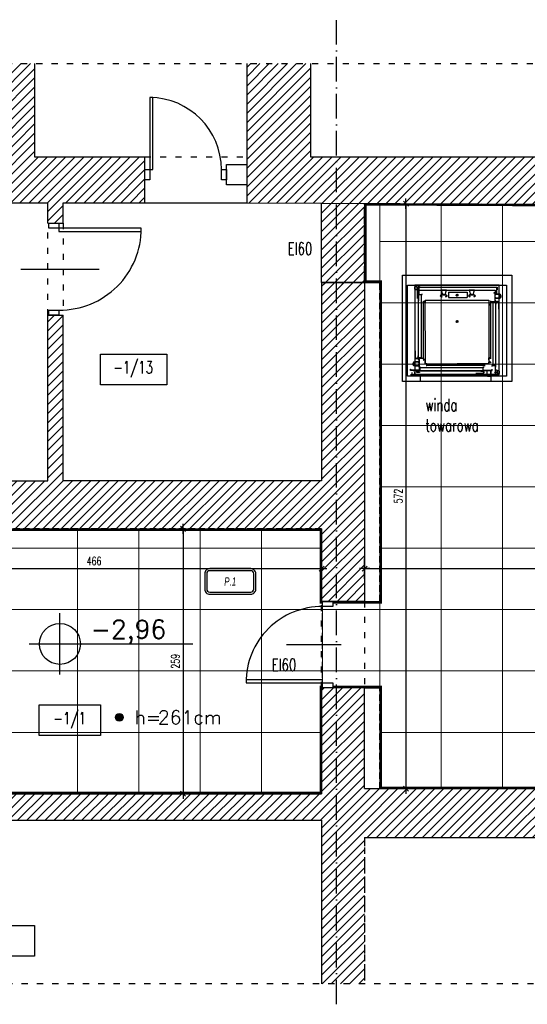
# Model space of a CAD drawing. Header units: millimetres. Extents: x 167273 to 188273, y -125105 to -88145.
# Tile 55 of 210: x 174380 to 174877, y -120587 to -119624. Entities that reach past the tile are written whole.
import ezdxf
from ezdxf.enums import TextEntityAlignment as Align

# ---------------------------------------------------------------- set-up
doc = ezdxf.new("R2010")
doc.units = ezdxf.units.MM
doc.header["$PDMODE"] = 35
doc.header["$PDSIZE"] = 5
for name, pattern in [('ACAD_ISO03W100', [30, 12, -18]), ('ACAD_ISO10W100', [18, 12, -3, 0, -3]), ('HIDDEN', [9.525, 6.35, -3.175])]:
    doc.linetypes.add(name, pattern=pattern)
for name, color, linetype in [('!_ppoz', 10, 'Continuous'), ('!listwy', 30, 'HIDDEN'), ('a-op_drzwi', 40, 'Continuous'), ('a-op_text', 9, 'Continuous'), ('a-osie', 1, 'ACAD_ISO10W100'), ('a-poziomy', 9, 'Continuous'), ('a-wymiary', 9, 'Continuous'), ('b-drzwi', 6, 'Continuous'), ('b-przerywana1', 9, 'ACAD_ISO03W100'), ('b-przerywana2', 2, 'ACAD_ISO03W100'), ('b-widokowa', 7, 'Continuous'), ('b-ściany', 2, 'Continuous'), ('c-wyposażenie', 5, 'Continuous'), ('h-hatch', 8, 'Continuous'), ('opis text', 9, 'Continuous')]:
    doc.layers.add(name, color=color, linetype=linetype)
doc.layers.add('!płytki jasne', color=7, linetype='Continuous', lineweight=5, true_color=0x878787)
doc.layers.add('x-pom', color=6, linetype='HIDDEN', plot=False)
doc.styles.add('PPAB_100', font='romans.shx', dxfattribs={"width": 0.7, "height": 12})
doc.styles.add('PPAB_50', font='romans.shx', dxfattribs={"width": 0.7, "height": 8})
doc.dimstyles.new('newPPAB_50', dxfattribs={"dimscale": 0, "dimtxt": 8, "dimasz": 1, "dimexe": 10, "dimexo": 10, "dimgap": 3.5, "dimtad": 1, "dimdec": 0, "dimzin": 0, "dimdsep": 46, "dimtxsty": 'PPAB_50', "dimblk": 'tick_50', "dimcen": 0.09, "dimdle": 5, "dimse1": 1, "dimse2": 1, "dimclrd": 9, "dimclre": 9, "dimclrt": 161, "dimadec": 0, "dimazin": 0, "dimtfac": 1, "dimtdec": 0, "dimtix": 1, "dimtofl": 0, "dimtmove": 2, "dimatfit": 3, "dimldrblk": 'tick_50', "dimfxl": 0, "dimtolj": 1, "dimtzin": 0, "dimarcsym": 0})
pattern_1 = [(45, (-27340.6366, 31489.7547), (-4.49012806, 4.49012806), [])]

# ---------------------------------------------------------------- blocks, each defined once
blk = doc.blocks.new('wysokosc')
at = {"layer": 'a-poziomy'}
h = blk.add_hatch(color=256, dxfattribs=at)
edge = h.paths.add_edge_path()
edge.add_arc((0, 0), 2.5, 0, 360)
blk.add_circle((0, 0), 2.5, dxfattribs=at)
at = {"layer": 'a-poziomy', "style": 'PPAB_50'}
blk.add_text('h=', height=9, dxfattribs=at).set_placement((10, 0), align=Align.MIDDLE_LEFT)
blk.add_attdef('WYSOKOSC', text='', height=9, dxfattribs=at).set_placement((25, 0), align=Align.MIDDLE_LEFT)
blk = doc.blocks.new('kotapozioma')
for p, q in [((49330.12, 104.43), (49330.12, 134.43)), ((49315.12, 119.43), (49395.12, 119.43))]:
    blk.add_line(p, q)
blk.add_circle((49330.12, 119.43), 10)
at = {"layer": 'opis text', "style": 'PPAB_50'}
for tag, p in [('ZNAK', (49345.12, 119.43)), ('WARTOSC', (49355.12, 119.43))]:
    blk.add_attdef(tag, text='', height=9, dxfattribs=at).set_placement(p, align=Align.BOTTOM_LEFT)
blk = doc.blocks.new('tick_50')
at = {"color": 9, "ltscale": 20}
for p, q in [((0, 10), (0, -10)), ((-5, 0), (5, 0))]:
    blk.add_line(p, q, dxfattribs=at)
at = {"color": 0}
blk.add_line((2.5, 2.5), (-2.5, -2.5), dxfattribs=at)
blk = doc.blocks.new('*D1418')
at = {"layer": 'a-wymiary', "color": 9, "lineweight": -2}
blk.add_line((174540.18, -120122.89), (174540.18, -120379.89), dxfattribs=at)
at = {"layer": 'Defpoints', "color": 0}
for p in [(174533.05, -120121.89), (174533.05, -120380.89), (174540.18, -120380.89)]:
    blk.add_point(p, dxfattribs=at)
at = {"layer": 'a-wymiary', "color": 9, "lineweight": -2}
for p, rotation in [((174540.18, -120121.89), 90), ((174540.18, -120380.89), 270)]:
    blk.add_blockref('tick_50', p, dxfattribs=dict(at, rotation=rotation))
at = {"layer": 'a-wymiary', "color": 161, "insert": (174532.68, -120251.39), "char_height": 8, "attachment_point": 5, "rotation": 90, "style": 'PPAB_50'}
blk.add_mtext('\\A1;259', dxfattribs=at)
blk = doc.blocks.new('*D1421')
at = {"layer": 'a-wymiary', "color": 9, "lineweight": -2}
blk.add_line((174758.33, -119804.85), (174758.33, -120374.89), dxfattribs=at)
at = {"layer": 'Defpoints', "color": 0}
for p in [(174765.33, -119803.85), (174758.33, -120375.89), (174765.33, -120375.89)]:
    blk.add_point(p, dxfattribs=at)
at = {"layer": 'a-wymiary', "color": 9, "lineweight": -2}
for p, rotation in [((174758.33, -119803.85), 90), ((174758.33, -120375.89), 270)]:
    blk.add_blockref('tick_50', p, dxfattribs=dict(at, rotation=rotation))
at = {"layer": 'a-wymiary', "color": 161, "insert": (174750.83, -120089.87), "char_height": 8, "attachment_point": 5, "rotation": 90, "style": 'PPAB_50'}
blk.add_mtext('\\A1;572', dxfattribs=at)
blk = doc.blocks.new('winda_microlift')
at = {"layer": 'c-wyposażenie'}
for p, q in [((19298.14, -21828.05), (19295.87, -21828.05)), ((19295.87, -21828.05), (19295.87, -21830.36)), ((19295.87, -21830.36), (19300.11, -21831.64)), ((19298.14, -21828.13), (19295.96, -21828.13)), ((19295.96, -21828.13), (19295.96, -21830.29)), ((19295.96, -21830.29), (19300.02, -21831.52)), ((19378.92, -21826.65), (19296.25, -21826.65)), ((19296.25, -21826.65), (19296.25, -21836.5)), ((19298.14, -21828.05), (19298.14, -21828.13)), ((19298.18, -21828.51), (19298.18, -21831.07)), ((19300.79, -21828.51), (19298.18, -21828.51)), ((19298.44, -21831.07), (19298.44, -21828.76)), ((19298.44, -21828.76), (19300.79, -21828.76)), ((19376.67, -21828.81), (19298.48, -21828.81)), ((19298.48, -21828.81), (19298.48, -21839.67)), ((19300.11, -21829.5), (19300.02, -21829.5)), ((19300.02, -21829.5), (19300.02, -21831.52)), ((19300.11, -21831.64), (19300.11, -21829.5)), ((19300.19, -21835.74), (19300.19, -21826.76)), ((19300.19, -21826.76), (19301.48, -21826.76)), ((19300.36, -21826.94), (19301.48, -21826.94)), ((19300.36, -21835.57), (19300.36, -21826.94)), ((19300.79, -21828.76), (19300.79, -21828.51)), ((19301.48, -21826.76), (19301.48, -21826.94)), ((19374.4, -21828.51), (19376.97, -21828.51)), ((19374.4, -21828.76), (19374.4, -21828.51)), ((19376.71, -21828.76), (19374.4, -21828.76)), ((19376.67, -21834.97), (19376.67, -21828.81)), ((19376.71, -21831.07), (19376.71, -21828.76)), ((19376.97, -21828.51), (19376.97, -21831.07)), ((19378.88, -21835.41), (19378.88, -21827.22)), ((19378.92, -21913.63), (19378.92, -21826.65)), ((19296.25, -21836.5), (19296.25, -21905.45)), ((19298.18, -21831.07), (19298.44, -21831.07)), ((19299.94, -21834.2), (19299.59, -21834.2)), ((19299.59, -21834.2), (19299.59, -21894.56)), ((19299.76, -21897.79), (19299.76, -21834.38)), ((19299.94, -21835.87), (19299.94, -21834.2)), ((19302.67, -21835.87), (19299.94, -21835.87)), ((19300.19, -21841.72), (19300.19, -21831.37)), ((19300.19, -21831.37), (19374.96, -21831.37)), ((19300.19, -21835.74), (19303.61, -21835.74)), ((19300.36, -21835.57), (19303.44, -21835.57)), ((19302.67, -21897.62), (19302.67, -21835.87)), ((19303.61, -21834.89), (19303.44, -21834.89)), ((19303.44, -21835.57), (19303.44, -21834.89)), ((19303.61, -21835.74), (19303.61, -21834.89)), ((19322.83, -21835.8), (19321.21, -21836.92)), ((19321.21, -21836.92), (19322.83, -21838.03)), ((19321.47, -21836.92), (19322.83, -21835.97)), ((19322.92, -21837.9), (19321.47, -21836.92)), ((19322.06, -21831.33), (19323.35, -21835.76)), ((19327.2, -21831.33), (19322.06, -21831.33)), ((19324.63, -21835.8), (19322.83, -21835.8)), ((19322.83, -21835.97), (19326.43, -21835.97)), ((19322.83, -21838.03), (19322.92, -21837.9)), ((19323.35, -21835.76), (19325.91, -21835.76)), ((19323.35, -21835.76), (19325.91, -21835.76)), ((19324.5, -21835.97), (19324.5, -21835.42)), ((19324.63, -21835.8), (19326.43, -21835.8)), ((19324.67, -21835.42), (19324.67, -21835.93)), ((19324.67, -21835.97), (19324.67, -21835.85)), ((19325.91, -21835.76), (19327.2, -21831.33)), ((19326.34, -21837.9), (19327.8, -21836.92)), ((19326.43, -21838.03), (19326.34, -21837.9)), ((19326.43, -21835.8), (19328.05, -21836.92)), ((19327.8, -21836.92), (19326.43, -21835.97)), ((19328.05, -21836.92), (19326.43, -21838.03)), ((19329.33, -21833.54), (19347.44, -21833.54)), ((19329.33, -21833.54), (19329.33, -21838.69)), ((19329.33, -21838.69), (19347.44, -21838.69)), ((19336.63, -21835.37), (19338.52, -21837.26)), ((19336.63, -21837.26), (19338.52, -21835.37)), ((19347.44, -21833.54), (19347.44, -21838.69)), ((19350.35, -21835.8), (19348.73, -21836.92)), ((19348.73, -21836.92), (19350.35, -21838.03)), ((19348.98, -21836.92), (19350.35, -21835.97)), ((19350.44, -21837.9), (19348.98, -21836.92)), ((19354.71, -21831.33), (19349.58, -21831.33)), ((19349.58, -21831.33), (19350.86, -21835.76)), ((19352.15, -21835.8), (19350.35, -21835.8)), ((19350.35, -21835.97), (19353.94, -21835.97)), ((19350.35, -21838.03), (19350.44, -21837.9)), ((19350.86, -21835.76), (19353.43, -21835.76)), ((19352.02, -21835.97), (19352.02, -21835.42)), ((19352.15, -21835.8), (19353.94, -21835.8)), ((19352.28, -21835.42), (19352.28, -21835.93)), ((19352.28, -21835.97), (19352.28, -21835.85)), ((19353.43, -21835.76), (19354.71, -21831.33)), ((19353.86, -21837.9), (19355.31, -21836.92)), ((19353.94, -21838.03), (19353.86, -21837.9)), ((19353.94, -21835.8), (19355.57, -21836.92)), ((19355.31, -21836.92), (19353.94, -21835.97)), ((19355.57, -21836.92), (19353.94, -21838.03)), ((19373.66, -21834.13), (19373.66, -21834.3)), ((19374.94, -21834.13), (19373.66, -21834.13)), ((19374.77, -21834.3), (19373.66, -21834.3)), ((19374.77, -21842.94), (19374.77, -21834.3)), ((19374.94, -21843.11), (19374.94, -21834.13)), ((19374.96, -21831.37), (19374.96, -21835.83)), ((19375.03, -21835.41), (19375.03, -21836.44)), ((19379.3, -21835.41), (19375.03, -21835.41)), ((19375.03, -21836.44), (19375.11, -21836.44)), ((19375.11, -21838.23), (19375.03, -21838.23)), ((19375.03, -21838.23), (19375.03, -21839.26)), ((19375.03, -21839.26), (19379.3, -21839.26)), ((19375.11, -21835.49), (19379.22, -21835.49)), ((19375.11, -21836.44), (19375.11, -21835.49)), ((19375.11, -21839.17), (19375.11, -21838.23)), ((19379.22, -21839.17), (19375.11, -21839.17)), ((19376.97, -21831.07), (19376.71, -21831.07)), ((19378.88, -21904.36), (19378.88, -21835.41)), ((19379.22, -21835.49), (19379.22, -21839.17)), ((19379.3, -21839.26), (19379.3, -21835.41)), ((19380.24, -21835.67), (19379.3, -21835.67)), ((19379.3, -21839), (19380.24, -21839)), ((19380.24, -21839), (19380.24, -21835.67)), ((19380.59, -21836.05), (19380.24, -21836.05)), ((19380.24, -21838.62), (19380.59, -21838.62)), ((19380.59, -21838.62), (19380.59, -21836.05)), ((19380.71, -21836.52), (19380.59, -21836.52)), ((19380.59, -21838.15), (19380.71, -21838.15)), ((19380.71, -21838.15), (19380.71, -21836.52)), ((19304.81, -21842.26), (19304.94, -21842.26)), ((19304.81, -21843.12), (19304.81, -21842.26)), ((19306.53, -21843.12), (19304.81, -21843.12)), ((19304.81, -21843.2), (19306.53, -21843.2)), ((19304.86, -21899.04), (19304.81, -21843.2)), ((19304.94, -21842.26), (19304.94, -21842.99)), ((19304.94, -21842.99), (19306.4, -21842.99)), ((19306.4, -21841.28), (19368.76, -21841.28)), ((19306.4, -21842.99), (19306.4, -21841.28)), ((19306.53, -21841.41), (19306.53, -21843.12)), ((19368.63, -21841.41), (19306.53, -21841.41)), ((19306.58, -21899.04), (19306.53, -21843.2)), ((19368.63, -21845.77), (19368.58, -21901.61)), ((19368.63, -21841.41), (19368.63, -21845.68)), ((19368.63, -21845.68), (19370.34, -21845.68)), ((19368.72, -21845.77), (19368.63, -21845.77)), ((19370.34, -21845.77), (19368.68, -21845.77)), ((19368.76, -21841.28), (19368.76, -21845.55)), ((19370.21, -21845.55), (19368.76, -21845.55)), ((19370.21, -21844.83), (19370.21, -21845.55)), ((19370.34, -21844.83), (19370.21, -21844.83)), ((19370.27, -21841.81), (19370.32, -21897.66)), ((19370.34, -21845.68), (19370.34, -21844.83)), ((19370.34, -21845.55), (19370.34, -21844.83)), ((19371.52, -21842.25), (19371.69, -21842.25)), ((19371.52, -21843.11), (19371.52, -21842.25)), ((19374.94, -21843.11), (19371.52, -21843.11)), ((19371.69, -21842.94), (19371.69, -21842.25)), ((19374.77, -21842.94), (19371.69, -21842.94)), ((19372.46, -21843.24), (19372.46, -21904.99)), ((19372.46, -21843.24), (19375.2, -21843.24)), ((19375.2, -21841.57), (19375.54, -21841.57)), ((19375.2, -21843.24), (19375.2, -21841.57)), ((19375.37, -21843.24), (19375.37, -21841.74)), ((19375.37, -21843.07), (19375.37, -21906.48)), ((19375.54, -21846.38), (19375.54, -21841.57)), ((19375.54, -21906.65), (19375.54, -21846.3)), ((19375.7, -21845.22), (19375.7, -21843.51)), ((19375.87, -21845.22), (19375.87, -21843.51)), ((19376.77, -21842.44), (19377.2, -21842.44)), ((19376.77, -21842.62), (19377.2, -21842.62)), ((19378.1, -21843.51), (19378.1, -21850.14)), ((19378.27, -21843.51), (19378.27, -21850.14)), ((19336.63, -21863.1), (19338.52, -21861.21)), ((19336.63, -21861.21), (19338.52, -21863.1)), ((19296.87, -21897.35), (19296.87, -21890.72)), ((19297.04, -21897.35), (19297.04, -21890.72)), ((19298.36, -21898.24), (19297.93, -21898.24)), ((19299.26, -21895.63), (19299.26, -21897.35)), ((19299.43, -21895.63), (19299.43, -21897.35)), ((19299.59, -21894.48), (19299.59, -21899.29)), ((19299.76, -21897.62), (19299.76, -21899.12)), ((19299.94, -21897.62), (19299.94, -21899.29)), ((19302.67, -21897.62), (19299.94, -21897.62)), ((19300.19, -21897.75), (19300.19, -21906.73)), ((19300.19, -21897.75), (19303.61, -21897.75)), ((19300.36, -21897.92), (19303.44, -21897.92)), ((19300.36, -21897.92), (19300.36, -21906.56)), ((19303.44, -21897.92), (19303.44, -21898.61)), ((19303.61, -21897.75), (19303.61, -21898.61)), ((19370.32, -21897.66), (19368.6, -21897.66)), ((19368.6, -21899.45), (19368.6, -21897.74)), ((19368.6, -21897.74), (19370.32, -21897.74)), ((19370.2, -21897.87), (19368.73, -21897.87)), ((19368.73, -21897.87), (19368.73, -21899.58)), ((19370.2, -21898.6), (19370.2, -21897.87)), ((19370.32, -21897.74), (19370.32, -21898.6)), ((19294.42, -21902.71), (19294.42, -21904.34)), ((19294.55, -21902.71), (19294.42, -21902.71)), ((19294.42, -21904.34), (19294.55, -21904.34)), ((19294.55, -21902.24), (19294.55, -21904.81)), ((19294.89, -21902.24), (19294.55, -21902.24)), ((19294.55, -21904.81), (19294.89, -21904.81)), ((19294.89, -21901.86), (19294.89, -21905.19)), ((19295.83, -21901.86), (19294.89, -21901.86)), ((19294.89, -21905.19), (19295.83, -21905.19)), ((19295.83, -21901.6), (19295.83, -21905.45)), ((19300.11, -21901.6), (19295.83, -21901.6)), ((19295.83, -21905.45), (19300.11, -21905.45)), ((19295.92, -21901.69), (19300.02, -21901.69)), ((19295.92, -21905.36), (19295.92, -21901.69)), ((19300.02, -21905.36), (19295.92, -21905.36)), ((19296.25, -21905.45), (19296.25, -21913.63)), ((19298.36, -21898.41), (19297.93, -21898.41)), ((19299.94, -21899.29), (19299.59, -21899.29)), ((19300.02, -21901.69), (19300.02, -21902.63)), ((19300.02, -21902.63), (19300.11, -21902.63)), ((19300.02, -21904.42), (19300.02, -21905.36)), ((19300.11, -21904.42), (19300.02, -21904.42)), ((19300.11, -21902.63), (19300.11, -21901.6)), ((19300.11, -21905.45), (19300.11, -21904.42)), ((19301.02, -21906.47), (19300.16, -21906.47)), ((19300.16, -21906.47), (19300.16, -21906.64)), ((19300.85, -21906.64), (19300.16, -21906.64)), ((19300.19, -21906.73), (19301.48, -21906.73)), ((19300.36, -21906.56), (19301.48, -21906.56)), ((19300.85, -21909.72), (19300.85, -21906.64)), ((19301.02, -21909.89), (19301.02, -21906.47)), ((19301.15, -21907.41), (19301.15, -21910.14)), ((19362.9, -21907.41), (19301.15, -21907.41)), ((19301.48, -21906.73), (19301.48, -21906.56)), ((19303.61, -21898.61), (19303.44, -21898.61)), ((19304.86, -21899.04), (19306.58, -21899.04)), ((19306.58, -21899.13), (19304.86, -21899.13)), ((19304.86, -21899.13), (19304.86, -21899.98)), ((19304.86, -21899.26), (19304.86, -21899.98)), ((19304.86, -21899.98), (19304.99, -21899.98)), ((19304.99, -21899.98), (19304.99, -21899.26)), ((19304.99, -21899.26), (19306.45, -21899.26)), ((19306.45, -21903.53), (19306.45, -21899.26)), ((19308.15, -21903.53), (19306.45, -21903.53)), ((19306.58, -21903.41), (19306.58, -21899.13)), ((19306.58, -21903.41), (19308.28, -21903.41)), ((19307.43, -21905.12), (19307.43, -21904.99)), ((19307.43, -21904.99), (19308.15, -21904.99)), ((19308.28, -21905.12), (19307.43, -21905.12)), ((19308.15, -21904.99), (19308.15, -21903.53)), ((19308.28, -21903.41), (19308.28, -21905.12)), ((19308.37, -21903.41), (19308.37, -21905.12)), ((19308.37, -21903.41), (19337.58, -21903.41)), ((19364.32, -21905.22), (19308.37, -21905.12)), ((19364.22, -21903.41), (19337.58, -21903.41)), ((19362.9, -21907.41), (19362.9, -21910.14)), ((19363.02, -21906.47), (19363.88, -21906.47)), ((19363.02, -21909.89), (19363.02, -21906.47)), ((19363.2, -21906.64), (19363.88, -21906.64)), ((19363.2, -21909.72), (19363.2, -21906.64)), ((19363.88, -21906.47), (19363.88, -21906.64)), ((19364.22, -21905.07), (19364.22, -21903.41)), ((19364.22, -21905.12), (19364.22, -21905.07)), ((19368.58, -21903.41), (19364.3, -21903.41)), ((19364.3, -21903.41), (19364.3, -21905.12)), ((19364.3, -21905.12), (19365.16, -21905.12)), ((19368.71, -21903.53), (19364.43, -21903.53)), ((19364.43, -21904.99), (19364.43, -21903.53)), ((19365.16, -21904.99), (19364.43, -21904.99)), ((19364.43, -21905.12), (19365.16, -21905.12)), ((19365.16, -21905.12), (19365.16, -21904.99)), ((19370.29, -21901.61), (19368.58, -21901.61)), ((19368.58, -21903.41), (19368.58, -21901.7)), ((19368.58, -21901.7), (19370.29, -21901.7)), ((19370.16, -21901.82), (19368.71, -21901.82)), ((19368.71, -21901.82), (19368.71, -21903.53)), ((19370.16, -21902.55), (19370.16, -21901.82)), ((19370.29, -21902.55), (19370.16, -21902.55)), ((19370.32, -21898.6), (19370.2, -21898.6)), ((19370.29, -21901.7), (19370.29, -21902.55)), ((19374.94, -21905.11), (19371.52, -21905.11)), ((19371.52, -21905.11), (19371.52, -21905.97)), ((19371.52, -21905.97), (19371.69, -21905.97)), ((19374.77, -21905.29), (19371.69, -21905.29)), ((19371.69, -21905.29), (19371.69, -21905.97)), ((19372.46, -21904.99), (19375.2, -21904.99)), ((19374.77, -21905.29), (19374.77, -21913.92)), ((19374.94, -21905.11), (19374.94, -21914.09)), ((19375.2, -21904.99), (19375.2, -21906.65)), ((19375.2, -21906.65), (19375.54, -21906.65)), ((19378.88, -21914.21), (19378.88, -21904.36)), ((19291.92, -21913.83), (19301.77, -21913.83)), ((19292.04, -21909.89), (19292.04, -21908.6)), ((19292.04, -21908.6), (19292.21, -21908.6)), ((19301.02, -21909.89), (19292.04, -21909.89)), ((19292.21, -21909.72), (19292.21, -21908.6)), ((19300.85, -21909.72), (19292.21, -21909.72)), ((19293.32, -21911.94), (19293.32, -21914.21)), ((19293.32, -21911.94), (19293.41, -21911.94)), ((19293.32, -21914.21), (19295.63, -21914.21)), ((19293.41, -21911.94), (19293.41, -21914.12)), ((19293.41, -21914.12), (19295.57, -21914.12)), ((19296.91, -21909.97), (19294.77, -21909.97)), ((19294.77, -21909.97), (19294.77, -21910.06)), ((19294.77, -21910.06), (19296.8, -21910.06)), ((19295.57, -21914.12), (19296.8, -21910.06)), ((19295.63, -21914.21), (19296.91, -21909.97)), ((19296.25, -21913.63), (19378.92, -21913.63)), ((19298.18, -21909.21), (19298.44, -21909.21)), ((19298.18, -21911.88), (19298.18, -21909.21)), ((19300.79, -21911.88), (19298.18, -21911.88)), ((19298.44, -21909.21), (19298.44, -21911.52)), ((19298.44, -21911.52), (19300.79, -21911.52)), ((19301.15, -21910.14), (19299.48, -21910.14)), ((19299.48, -21910.14), (19299.48, -21910.49)), ((19299.48, -21910.49), (19359.83, -21910.49)), ((19363.06, -21910.32), (19299.65, -21910.32)), ((19300.79, -21911.52), (19300.79, -21911.88)), ((19301.77, -21913.83), (19370.72, -21913.83)), ((19362.62, -21913.04), (19355.99, -21913.04)), ((19362.62, -21913.21), (19355.99, -21913.21)), ((19359.75, -21910.49), (19364.56, -21910.49)), ((19360.91, -21910.65), (19362.62, -21910.65)), ((19360.91, -21910.82), (19362.62, -21910.82)), ((19362.9, -21910.14), (19364.56, -21910.14)), ((19362.9, -21910.32), (19364.39, -21910.32)), ((19363.02, -21909.89), (19372.01, -21909.89)), ((19363.2, -21909.72), (19371.83, -21909.72)), ((19363.52, -21911.72), (19363.52, -21912.15)), ((19363.69, -21911.72), (19363.69, -21912.15)), ((19364.56, -21910.14), (19364.56, -21910.49)), ((19366.87, -21909.97), (19366.87, -21914.25)), ((19367.9, -21909.97), (19366.87, -21909.97)), ((19366.87, -21914.25), (19370.72, -21914.25)), ((19366.96, -21910.06), (19367.9, -21910.06)), ((19366.96, -21914.16), (19366.96, -21910.06)), ((19370.64, -21914.16), (19366.96, -21914.16)), ((19367.13, -21914.25), (19367.13, -21915.19)), ((19367.13, -21915.19), (19370.47, -21915.19)), ((19367.51, -21915.19), (19367.51, -21915.53)), ((19367.51, -21915.53), (19370.08, -21915.53)), ((19367.9, -21910.06), (19367.9, -21909.97)), ((19367.99, -21915.53), (19367.99, -21915.66)), ((19367.99, -21915.66), (19369.61, -21915.66)), ((19369.61, -21915.66), (19369.61, -21915.53)), ((19369.7, -21909.97), (19369.7, -21910.06)), ((19370.72, -21909.97), (19369.7, -21909.97)), ((19369.7, -21910.06), (19370.64, -21910.06)), ((19370.08, -21915.53), (19370.08, -21915.19)), ((19370.47, -21915.19), (19370.47, -21914.25)), ((19370.64, -21910.06), (19370.64, -21914.16)), ((19370.72, -21914.25), (19370.72, -21909.97)), ((19370.72, -21913.83), (19378.91, -21913.83)), ((19371.83, -21909.72), (19371.83, -21908.6)), ((19372.01, -21908.6), (19371.83, -21908.6)), ((19372.01, -21909.89), (19372.01, -21908.6)), ((19373.66, -21914.09), (19373.66, -21913.92)), ((19374.77, -21913.92), (19373.66, -21913.92)), ((19374.94, -21914.09), (19373.66, -21914.09)), ((19374.49, -21911.9), (19374.49, -21911.64)), ((19374.49, -21911.64), (19376.79, -21911.64)), ((19377.15, -21911.9), (19374.49, -21911.9)), ((19375.03, -21909.22), (19375.03, -21911.36)), ((19379.26, -21910.5), (19375.03, -21909.22)), ((19375.03, -21911.36), (19375.11, -21911.36)), ((19375.11, -21911.36), (19375.11, -21909.33)), ((19379.17, -21910.57), (19375.11, -21909.33)), ((19376.95, -21909.79), (19376.69, -21909.79)), ((19376.69, -21909.79), (19376.69, -21912.1)), ((19376.95, -21912.35), (19376.95, -21909.79)), ((19376.99, -21912.81), (19376.99, -21912.73)), ((19376.99, -21912.73), (19379.17, -21912.73)), ((19376.99, -21912.81), (19379.26, -21912.81)), ((19379.17, -21912.73), (19379.17, -21910.57)), ((19379.26, -21912.81), (19379.26, -21910.5))]:
    blk.add_line(p, q, dxfattribs=at)
for centre in [(19337.58, -21836.32), (19337.58, -21862.15)]:
    blk.add_circle(centre, 0.904, dxfattribs=at)
for centre, radius, start, end in [((19376.63, -21828.85), 0.0431, 0, 90), ((19376.77, -21843.51), 1.07, 90, 180), ((19376.77, -21843.51), 0.897, 90, 180), ((19377.2, -21843.51), 1.07, 0, 90), ((19377.2, -21843.51), 0.897, 0, 90), ((19297.93, -21897.35), 1.07, 180, 270), ((19297.93, -21897.35), 0.897, 180, 270), ((19298.36, -21897.35), 1.07, 270, 0), ((19298.36, -21897.35), 0.897, 270, 0), ((19362.62, -21911.72), 1.07, 0, 90), ((19362.62, -21911.72), 0.897, 0, 90), ((19362.62, -21912.15), 1.07, 270, 0), ((19362.62, -21912.15), 0.897, 270, 0)]:
    blk.add_arc(centre, radius, start, end, dxfattribs=at)

msp = doc.modelspace()

# ---------------------------------------------------------------- hatches: boundary and pattern name
at = {"layer": '!_ppoz'}
h = msp.add_hatch(dxfattribs=at)
h.set_pattern_fill('ANSI31', color=256, scale=2, style=0)
h.set_pattern_definition(pattern_1)
h.paths.add_polyline_path([(174675.81, -119803.45), (174717.81, -119803.64), (174717.81, -119882.89), (174675.81, -119882.89)])
at = {"layer": 'h-hatch'}
h = msp.add_hatch(dxfattribs=at)
h.set_pattern_fill('ANSI31', color=256, scale=2, style=0)
h.set_pattern_definition(pattern_1)
h.paths.add_polyline_path([(174502.81, -119757.89), (174394.81, -119757.89), (174394.81, -119666.89), (174334.81, -119666.89), (174334.81, -119757.89), (173826.52, -119757.89), (173826.52, -119802.89), (174407.81, -119802.89), (174407.81, -119822.89), (174422.81, -119822.89), (174422.81, -119802.89), (174502.81, -119802.89)])
h = msp.add_hatch(dxfattribs=at)
h.set_pattern_fill('ANSI31', color=256, scale=2, style=0)
h.set_pattern_definition(pattern_1)
h.paths.add_polyline_path([(177853.25, -119757.89), (174664.81, -119757.89), (174664.81, -119666.89), (174602.81, -119666.89), (174602.81, -119803.13), (176213.81, -119810.23), (176213.81, -119823.29), (176228.81, -119823.29), (176228.81, -119810.36), (176464.82, -119811.41), (177853.25, -119817.58)])
h = msp.add_hatch(dxfattribs=at)
h.set_pattern_fill('ANSI31', color=256, scale=2, style=0)
h.set_pattern_definition(pattern_1)
h.paths.add_polyline_path([(174717.81, -119880.89), (174675.81, -119880.89), (174675.81, -120074.89), (174422.81, -120074.89), (174422.81, -119912.89), (174407.81, -119912.89), (174407.81, -120074.89), (174368.81, -120074.89), (174368.81, -120121.89), (174675.81, -120121.89), (174675.81, -120192.89), (174676.81, -120192.89), (174717.81, -120192.89)])
h = msp.add_hatch(dxfattribs=at)
h.set_pattern_fill('ANSI31', color=256, scale=2, style=0)
h.set_pattern_definition(pattern_1)
h.paths.add_polyline_path([(176609.81, -120375.89), (176589.81, -120375.89), (176589.81, -119953.89), (176545.81, -119953.89), (176545.81, -120375.89), (176228.81, -120375.89), (174717.81, -120375.89), (174717.81, -120423.89), (176609.81, -120423.89)])
h = msp.add_hatch(dxfattribs=at)
h.set_pattern_fill('ANSI31', color=256, scale=2, style=0)
h.set_pattern_definition(pattern_1)
h.paths.add_polyline_path([(174268.81, -120074.89), (173907.81, -120074.89), (173907.81, -120384.89), (173894.81, -120384.89), (173894.81, -120419.89), (173908.81, -120419.89), (173908.81, -120452.89), (173938.81, -120452.89), (173938.81, -120406.89), (174675.81, -120406.89), (174675.81, -120566.89), (174717.81, -120566.89), (174717.81, -120423.89), (174717.81, -120375.89), (174717.81, -120277.39), (174675.81, -120277.39), (174675.81, -120380.89), (174354.81, -120380.89), (173959.81, -120380.89), (173939.81, -120380.89), (173939.81, -120121.89), (173959.81, -120121.89), (174268.81, -120121.89)])

# ---------------------------------------------------------------- linework, layer by layer
at = {"layer": '!_ppoz'}
for points in [[(174675.81, -119803.45), (174717.81, -119803.64), (174717.81, -119880.89), (174675.81, -119880.89)], [(174676.81, -120197.89), (174676.81, -120192.89), (174686.81, -120192.89), (174686.81, -120197.89)], [(174676.81, -120272.39), (174676.81, -120269.39), (174601.81, -120269.39), (174601.81, -120272.39)], [(174676.81, -120277.39), (174676.81, -120272.39), (174686.81, -120272.39), (174686.81, -120277.39)]]:
    msp.add_lwpolyline(points, close=True, dxfattribs=at)
msp.add_arc((174675.97, -120272.04), 74.15, 89.34576, 180.27099, dxfattribs=at)
at = {"layer": '!listwy', "ltscale": 2, "const_width": 2}
for points in [[(174686.81, -120193.89), (174733.81, -120193.89), (174733.81, -119879.89), (174718.81, -119879.89), (174718.81, -119804.64), (176212.81, -119811.22), (176212.81, -120171.89), (176213.81, -120171.89)], [(174676.81, -120193.89), (174674.81, -120193.89), (174674.81, -120122.89), (174209.81, -120122.89)], [(174209.81, -120258.89), (174355.81, -120258.89), (174355.81, -120379.89), (174674.81, -120379.89), (174674.81, -120276.39), (174676.81, -120276.39)], [(176213.81, -120269.89), (176212.81, -120269.89), (176212.81, -120374.89), (174733.81, -120374.89), (174733.81, -120276.39), (174686.81, -120276.39)]]:
    msp.add_lwpolyline(points, dxfattribs=at)
at = {"layer": '!płytki jasne'}
for p, q in [((174732.81, -120375.89), (174732.81, -119803.71)), ((174732.81, -120375.89), (174732.81, -119803.71)), ((174792.81, -120375.89), (174792.81, -119803.97)), ((174852.81, -120375.89), (174852.81, -119804.24)), ((174732.81, -119840.89), (176213.81, -119840.89)), ((174732.81, -119900.89), (176213.81, -119900.89)), ((174732.81, -119960.89), (176213.81, -119960.89)), ((174732.81, -120020.89), (176213.81, -120020.89)), ((174732.81, -120080.89), (176213.81, -120080.89)), ((174436.81, -120380.89), (174436.81, -120121.89)), ((174496.81, -120380.89), (174496.81, -120121.89)), ((174556.81, -120380.89), (174556.81, -120121.89)), ((174616.81, -120380.89), (174616.81, -120121.89)), ((174616.81, -120380.89), (174616.81, -120121.89)), ((174209.81, -120140.89), (174675.81, -120140.89)), ((174732.81, -120140.89), (176213.81, -120140.89)), ((174209.81, -120200.89), (174676.81, -120200.89)), ((174676.81, -120200.89), (176545.81, -120200.89)), ((174354.81, -120260.89), (174676.81, -120260.89)), ((174676.81, -120260.89), (176545.81, -120260.89)), ((174354.81, -120320.89), (174675.81, -120320.89)), ((174732.81, -120320.89), (176213.81, -120320.89)), ((174354.81, -120380.89), (174675.81, -120380.89)), ((174732.81, -120375.89), (176213.81, -120375.89))]:
    msp.add_line(p, q, dxfattribs=at)
for points in [[(174732.81, -120375.89), (174732.81, -120277.39), (174676.81, -120277.39), (174676.81, -120192.89), (174732.81, -120192.89), (174732.81, -119880.89), (174717.81, -119880.89), (174717.81, -119803.64), (176213.81, -119810.23), (176213.81, -120170.89), (176227.81, -120170.89), (176227.81, -120270.89), (176213.81, -120270.89), (176213.81, -120375.89)], [(174209.81, -120259.89), (174209.81, -120121.89), (174268.81, -120121.89), (174268.81, -120077.39), (174368.81, -120077.39), (174368.81, -120121.89), (174675.81, -120121.89), (174675.81, -120192.89), (174676.81, -120192.89), (174676.81, -120277.39), (174675.81, -120277.39), (174675.81, -120380.89), (174354.81, -120380.89), (174354.81, -120259.89)]]:
    msp.add_lwpolyline(points, close=True, dxfattribs=at)
at = {"layer": 'a-op_drzwi'}
for p, q in [((174381.58, -119867.89), (174458.05, -119867.89)), ((174694.99, -120235.14), (174641.57, -120235.14))]:
    msp.add_line(p, q, dxfattribs=at)
at = {"layer": 'a-op_text', "ltscale": 0.5}
for points in [[(174459.33, -119980.88), (174459.33, -119950.88), (174524.33, -119950.88), (174524.33, -119980.88)], [(174399.28, -120324.02), (174399.28, -120294.02), (174459.28, -120294.02), (174459.28, -120324.02)], [(174334.84, -120539.66), (174334.84, -120509.66), (174394.84, -120509.66), (174394.84, -120539.66)]]:
    msp.add_lwpolyline(points, close=True, dxfattribs=at)
at = {"layer": 'a-osie', "ltscale": 2}
msp.add_line((174690.31, -120586.88), (174690.31, -119623.89), dxfattribs=at)
at = {"layer": 'b-drzwi'}
for points in [[(174507.75, -119770.39), (174510.75, -119770.39), (174510.75, -119699.89), (174507.75, -119699.89)], [(174507.75, -119780.39), (174502.75, -119780.39), (174502.75, -119770.39), (174507.75, -119770.39)], [(174582.75, -119780.39), (174577.75, -119780.39), (174577.75, -119770.39), (174582.75, -119770.39)], [(174408.81, -119827.89), (174408.81, -119822.89), (174418.81, -119822.89), (174418.81, -119827.89)], [(174418.81, -119827.89), (174418.81, -119830.89), (174499.31, -119830.89), (174499.31, -119827.89)], [(174408.81, -119912.89), (174408.81, -119907.89), (174418.81, -119907.89), (174418.81, -119912.89)]]:
    msp.add_lwpolyline(points, close=True, dxfattribs=at)
for centre, radius, start, end in [((174506.89, -119770.75), 70.86, 0.2378, 89.32444), ((174419.66, -119828.24), 79.65, 269.34576, 0.27099)]:
    msp.add_arc(centre, radius, start, end, dxfattribs=at)
at = {"layer": 'b-przerywana1', "ltscale": 0.5}
for p, q in [((174502.81, -119757.89), (174602.81, -119757.89)), ((174407.81, -119912.89), (174407.81, -119822.89)), ((174422.81, -119822.89), (174422.81, -119912.89)), ((174675.81, -120277.39), (174675.81, -120192.89)), ((174717.81, -120192.89), (174717.81, -120277.39))]:
    msp.add_line(p, q, dxfattribs=at)
at = {"layer": 'b-przerywana1', "ltscale": 0.7}
for p, q in [((174675.81, -119880.89), (174675.81, -119803.45)), ((174717.81, -119880.89), (174717.81, -119803.64))]:
    msp.add_line(p, q, dxfattribs=at)
at = {"layer": 'b-przerywana1', "ltscale": 0.5}
msp.add_lwpolyline([(173826.52, -120566.89), (173826.52, -119666.89), (177853.25, -119666.89), (177853.25, -120566.89)], close=True, dxfattribs=at)
at = {"layer": 'b-przerywana2', "ltscale": 0.7}
msp.add_line((174717.81, -120423.89), (174717.81, -120566.89), dxfattribs=at)
at = {"layer": 'b-widokowa'}
msp.add_line((174502.81, -119802.89), (174602.81, -119803.13), dxfattribs=at)
at = {"layer": 'b-widokowa', "ltscale": 0.5}
for p, q in [((174717.81, -119880.89), (174732.81, -119880.89)), ((174732.81, -119880.89), (174732.81, -120192.89)), ((174772.54, -119977.64), (174772.54, -119972.64)), ((174841.44, -119972.64), (174841.44, -119977.64)), ((174717.81, -120192.89), (174732.81, -120192.89)), ((174717.81, -120277.39), (174732.81, -120277.39)), ((174732.81, -120277.39), (174732.81, -120375.89))]:
    msp.add_line(p, q, dxfattribs=at)
for points in [[(174754.8, -119873.64), (174861.8, -119873.64), (174861.8, -119977.64), (174754.8, -119977.64)], [(174759.8, -119883.64), (174856.8, -119883.64), (174856.8, -119972.64), (174759.8, -119972.64)]]:
    msp.add_lwpolyline(points, close=True, dxfattribs=at)
at = {"layer": 'b-ściany'}
for p, q in [((174394.81, -119666.89), (174394.81, -119757.89)), ((174602.81, -119803.13), (174602.81, -119666.89)), ((174664.81, -119666.89), (174664.81, -119757.89)), ((174394.81, -119757.89), (174502.81, -119757.89)), ((174502.81, -119802.89), (174502.81, -119757.89)), ((174664.81, -119757.89), (177853.25, -119757.89)), ((174664.81, -119757.89), (177853.25, -119757.89)), ((173826.52, -119802.89), (174407.81, -119802.89)), ((174407.81, -119822.89), (174407.81, -119802.89)), ((174422.81, -119822.89), (174422.81, -119802.89)), ((174422.81, -119802.89), (174469.81, -119802.89)), ((174422.81, -119802.89), (174502.81, -119802.89)), ((174602.81, -119803.13), (176213.81, -119810.23)), ((174602.81, -119803.13), (176213.81, -119810.23)), ((174407.81, -119822.89), (174422.81, -119822.89)), ((174675.81, -119880.89), (174675.81, -120074.89)), ((174675.81, -119880.89), (174717.81, -119880.89)), ((174717.81, -119880.89), (174717.81, -120192.89)), ((174407.81, -120074.89), (174407.81, -119912.89)), ((174407.81, -119912.89), (174422.81, -119912.89)), ((174422.81, -120074.89), (174422.81, -119912.89)), ((174368.81, -120074.89), (174407.81, -120074.89)), ((174675.81, -120074.89), (174422.81, -120074.89)), ((174368.81, -120121.89), (174675.81, -120121.89)), ((174675.81, -120121.89), (174675.81, -120192.89)), ((174717.81, -120192.89), (174675.81, -120192.89)), ((174717.81, -120277.39), (174675.81, -120277.39)), ((174675.81, -120277.39), (174675.81, -120380.89)), ((174717.81, -120375.89), (174717.81, -120277.39)), ((173959.81, -120380.89), (174675.81, -120380.89)), ((174717.81, -120375.89), (176545.81, -120375.89)), ((173938.81, -120406.89), (174675.81, -120406.89)), ((174675.81, -120406.89), (174675.81, -120566.89)), ((174717.81, -120423.89), (176609.81, -120423.89))]:
    msp.add_line(p, q, dxfattribs=at)
msp.add_lwpolyline([(174602.75, -119785.39), (174582.75, -119785.39), (174582.75, -119765.39), (174602.75, -119765.39)], close=True, dxfattribs=at)
at = {"layer": 'h-hatch', "ltscale": 0.5}
for points in [[(174566.38, -120185.79), (174606.38, -120185.79, 0.414214), (174611.38, -120180.79), (174611.38, -120165.79, 0.414214), (174606.38, -120160.79), (174566.38, -120160.79, 0.414214), (174561.38, -120165.79), (174561.38, -120180.79, 0.414214)], [(174566.38, -120183.79), (174606.38, -120183.79, 0.414214), (174609.38, -120180.79), (174609.38, -120165.79, 0.414214), (174606.38, -120162.79), (174566.38, -120162.79, 0.414214), (174563.38, -120165.79), (174563.38, -120180.79, 0.414214)]]:
    msp.add_lwpolyline(points, format="xyb", close=True, dxfattribs=at)
at = {"layer": 'x-pom'}
msp.add_line((174717.81, -120423.89), (174717.81, -120566.89), dxfattribs=at)
for points in [[(174732.81, -120375.89), (174732.81, -120277.39), (174676.81, -120277.39), (174676.81, -120192.89), (174732.81, -120192.89), (174732.81, -119880.89), (174717.81, -119880.89), (174717.81, -119803.64), (176213.81, -119810.23), (176213.81, -120170.89), (176227.81, -120170.89), (176227.81, -120270.89), (176213.81, -120270.89), (176213.81, -120375.89)], [(174209.81, -120121.89), (174209.81, -120259.89), (174354.81, -120259.89), (174354.81, -120380.89), (174675.81, -120380.89), (174675.81, -120277.39), (174676.81, -120277.39), (174676.81, -120192.89), (174675.81, -120192.89), (174675.81, -120121.89), (174209.81, -120121.89)]]:
    msp.add_lwpolyline(points, close=True, dxfattribs=at)

# ---------------------------------------------------------------- block references
at = {"layer": 'a-poziomy'}
ref = msp.add_blockref('wysokosc', (174477.82, -120306.2), dxfattribs=dict(at, xscale=1.5, yscale=1.5, zscale=1.5))
ref.add_attrib('WYS', '   261cm', dxfattribs={"height": 13.5, "style": 'PPAB_50'}).set_placement((174485.32, -120306.2), align=Align.MIDDLE_LEFT)
at = {"layer": 'c-wyposażenie'}
msp.add_blockref('winda_microlift', (155470.72, -98056.99), dxfattribs=at)
at = {"layer": 'opis text', "xscale": 2, "yscale": 2, "zscale": 2}
msp.add_blockref('kotapozioma', (75759.46, -120473.28), dxfattribs=at).add_auto_attribs({'WARTOSC': '2,96', 'ZNAK': '-'})

# ---------------------------------------------------------------- texts
at = {"layer": '!_ppoz', "char_height": 12, "width": 2937.189, "attachment_point": 4, "style": 'PPAB_100'}
for insert in [(174642.52, -119847.79), (174626.83, -120254.84)]:
    msp.add_mtext('{\\Fromans.shx|c238;EI60}', dxfattribs=dict(at, insert=insert))
at = {"layer": 'a-op_text', "ltscale": 0.5, "char_height": 12, "attachment_point": 5, "style": 'PPAB_100'}
for s, insert, width in [('-1/{\\Fromans.shx|c238;13}', (174491.33, -119965.88), 60), ('{\\Fromans.shx|c238;NOWA POSADZKA \\PPOZIOM OBNIŻONY}', (174309.69, -120200.05), 463.3171), ('-1/1', (174429.28, -120309.02), 60)]:
    msp.add_mtext(s, dxfattribs=dict(at, insert=insert, width=width))
at = {"layer": 'a-poziomy', "ltscale": 0.5, "insert": (174777.37, -120010.73), "char_height": 12, "width": 65.6395, "attachment_point": 4, "style": 'PPAB_100'}
msp.add_mtext('{\\Fromans.shx|c238;winda towarowa}', dxfattribs=at)
at = {"layer": 'h-hatch', "ltscale": 0.5, "insert": (174586.38, -120173.29), "char_height": 8, "width": 74.6161, "attachment_point": 5, "style": 'PPAB_50'}
msp.add_mtext('{\\fArial|b0|i1|c238|p34;P.1}', dxfattribs=at)

# ---------------------------------------------------------------- dimensions: what is measured, and where the dimension line sits
at = {"layer": 'a-wymiary'}
for base, p1, p2, picture, middle in [((174758.33, -120375.89), (174765.33, -119803.85), (174765.33, -120375.89), '*D1421', (174750.83, -120089.87)), ((174540.18, -120380.89), (174533.05, -120121.89), (174533.05, -120380.89), '*D1418', (174532.68, -120251.39))]:
    dim = msp.add_linear_dim(base=base, p1=p1, p2=p2, angle=90, dimstyle='newPPAB_50', override={"dimscale": 1}, dxfattribs=at)
    dim.commit()
    dim.dimension.update_dxf_attribs({"geometry": picture, "text_midpoint": middle})
msp.add_linear_dim(base=(174675.81, -120160.79), p1=(174209.81, -120140.89), p2=(174675.81, -120140.89), location=(174453.08, -120153.29), dimstyle='newPPAB_50', override={"dimscale": 1}, dxfattribs=at).render()
msp.add_linear_dim(base=(176213.81, -120160.79), p1=(174717.81, -120153.29), p2=(176213.81, -120153.29), dimstyle='newPPAB_50', override={"dimscale": 1}, dxfattribs=at).render()

doc.saveas('drawing.dxf')
